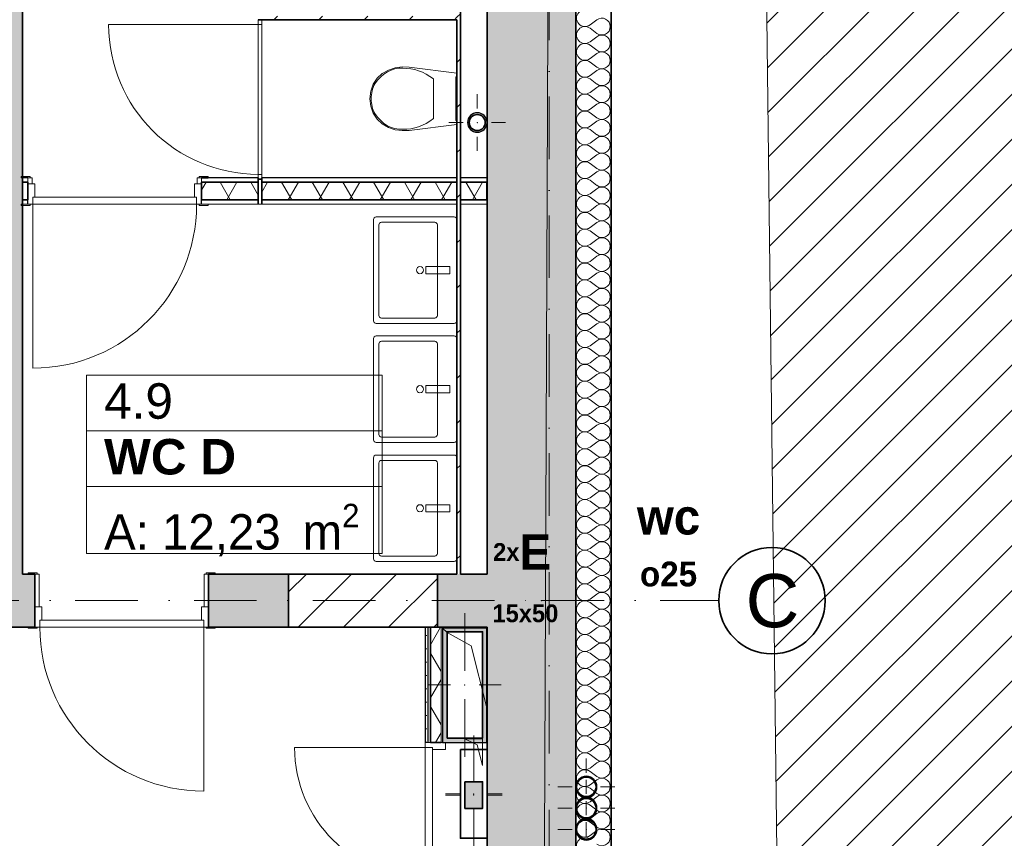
# Model space of a CAD drawing. Header units: millimetres. Extents: x -148444 to 51443, y -4810 to 453290.
# Tile 242 of 256: x 33792 to 39345, y 80517 to 85133. Entities that reach past the tile are written whole.
import ezdxf

# ---------------------------------------------------------------- set-up
doc = ezdxf.new("R2010")
doc.units = ezdxf.units.MM
doc.linetypes.add('Kropki i Kreski', pattern=[6.702778, 3.527778, -1.763889, 0, -1.411111])
for name, color, linetype in [('- A - ocieplenie', 8, 'Continuous'), ('- strefy pomieszczeń', 8, 'Continuous'), ('2D - Rysunki i Obrazki', 8, 'Continuous'), ('Drzwi Archicad', 8, 'Continuous'), ('Instalacje - Elektryczne', 1, 'Continuous'), ('Instalacje - Went_Klim', 8, 'Continuous'), ('Instalacje - Wod_Kan', 8, 'Continuous'), ('Konstrukcja - Siatka mod', 8, 'Continuous'), ('Konstrukcja - Stropy', 8, 'Continuous'), ('Konstrukcja - Ściany działowe', 8, 'Continuous'), ('Konstrukcja - Ściany nośne wew..P', 8, 'Continuous'), ('Konstrukcja - Ściany zewnętrzne', 8, 'Continuous'), ('PIONY INST', 8, 'Continuous'), ('Wnętrze - Wyposażenie', 8, 'Continuous'), ('z JAN', 8, 'Continuous')]:
    doc.layers.add(name, color=color, linetype=linetype)
doc.styles.add('STYL_AUTOMATYCZNY_1', font='arial.ttf')
doc.styles.add('STYL_AUTOMATYCZNY_11', font='txt')
doc.styles.add('STYL_AUTOMATYCZNY_2', font='arial.ttf')
doc.styles.add('STYL_AUTOMATYCZNY_6', font='txt')
pattern_1 = [(45, (-220940.59, 363284.62), (-127.27922, 127.27922), [])]
pattern_2 = [(60, (-220940.59, 363284.62), (-129.90381, 75), []), (120, (-220940.59, 363284.62), (129.90381, 75), [])]

# ---------------------------------------------------------------- blocks, each defined once
blk = doc.blocks.new('*X9')
at = {"layer": '- A - ocieplenie', "linetype": 'Continuous', "lineweight": 13, "ltscale": 100}
for p, q in [((49898.5, 112537.3), (49936.6, 112565.8)), ((49898.5, 112518.2), (49936.6, 112489.6)), ((49898.5, 112442), (49936.6, 112470.6)), ((49898.5, 112423), (49936.6, 112394.4)), ((49898.5, 112346.8), (49936.6, 112375.4)), ((49898.5, 112327.7), (49936.6, 112299.2)), ((49898.5, 112251.5), (49936.6, 112280.1)), ((49898.5, 112232.5), (49936.6, 112203.9)), ((49898.5, 112156.3), (49936.6, 112184.9)), ((49898.5, 112137.3), (49936.6, 112108.7)), ((49898.5, 112061.1), (49936.6, 112089.6)), ((49898.5, 112042), (49936.6, 112013.4)), ((49898.5, 111965.8), (49936.6, 111994.4)), ((49898.5, 111946.8), (49936.6, 111918.2)), ((49898.5, 111870.6), (49936.6, 111899.2)), ((49898.5, 111851.5), (49936.6, 111823)), ((49898.5, 111775.4), (49936.6, 111803.9)), ((49898.5, 111756.3), (49936.6, 111727.7)), ((49898.5, 111680.1), (49936.6, 111708.7)), ((49898.5, 111661.1), (49936.6, 111632.5)), ((49898.5, 111584.9), (49936.6, 111613.4)), ((49898.5, 111565.8), (49936.6, 111537.3)), ((49898.5, 111489.6), (49936.6, 111518.2)), ((49898.5, 111470.6), (49936.6, 111442)), ((49898.5, 111394.4), (49936.6, 111423)), ((49898.5, 111375.4), (49936.6, 111346.8)), ((49898.5, 111299.2), (49936.6, 111327.7)), ((49898.5, 111280.1), (49936.6, 111251.5)), ((49898.5, 111203.9), (49936.6, 111232.5)), ((49898.5, 111184.9), (49936.6, 111156.3)), ((49898.5, 111108.7), (49936.6, 111137.3)), ((49898.5, 111089.6), (49936.6, 111061.1)), ((49898.5, 111013.4), (49936.6, 111042)), ((49898.5, 110994.4), (49936.6, 110965.8)), ((49898.5, 110918.2), (49936.6, 110946.8)), ((49898.5, 110899.2), (49936.6, 110870.6)), ((49898.5, 110823), (49936.6, 110851.5)), ((49898.5, 110803.9), (49936.6, 110775.4)), ((49898.5, 110727.7), (49936.6, 110756.3)), ((49898.5, 110708.7), (49936.6, 110680.1)), ((49898.5, 110632.5), (49936.6, 110661.1)), ((49898.5, 110613.4), (49936.6, 110584.9)), ((49898.5, 110537.3), (49936.6, 110565.8)), ((49898.5, 110518.2), (49936.6, 110489.6)), ((49898.5, 110442), (49936.6, 110470.6)), ((49898.5, 110423), (49936.6, 110394.4)), ((49898.5, 110346.8), (49936.6, 110375.4)), ((49898.5, 110327.7), (49936.6, 110299.2)), ((49898.5, 110251.5), (49936.6, 110280.1)), ((49898.5, 110232.5), (49936.6, 110203.9)), ((49898.5, 110156.3), (49936.6, 110184.9)), ((49898.5, 110137.3), (49936.6, 110108.7)), ((49898.5, 110061.1), (49936.6, 110089.6)), ((49898.5, 110042), (49936.6, 110013.4)), ((49898.5, 109965.8), (49936.6, 109994.4)), ((49898.5, 109946.8), (49936.6, 109918.2)), ((49898.5, 109870.6), (49936.6, 109899.2)), ((49898.5, 109851.5), (49936.6, 109823)), ((49898.5, 109775.4), (49936.6, 109803.9)), ((49898.5, 109756.3), (49936.6, 109727.7)), ((49898.5, 109680.1), (49936.6, 109708.7)), ((49898.5, 109661.1), (49936.6, 109632.5)), ((49898.5, 109584.9), (49936.6, 109613.4)), ((49898.5, 109565.8), (49936.6, 109537.3)), ((49898.5, 109489.6), (49936.6, 109518.2)), ((49898.5, 109470.6), (49936.6, 109442)), ((49898.5, 109394.4), (49936.6, 109423)), ((49898.5, 109375.4), (49936.6, 109346.8)), ((49898.5, 109299.2), (49936.6, 109327.7)), ((49898.5, 109280.1), (49936.6, 109251.5)), ((49898.5, 109203.9), (49936.6, 109232.5)), ((49898.5, 109184.9), (49936.6, 109156.3)), ((49898.5, 109108.7), (49936.6, 109137.3)), ((49898.5, 109089.6), (49936.6, 109061.1)), ((49898.5, 109013.4), (49936.6, 109042)), ((49898.5, 108994.4), (49936.6, 108965.8)), ((49898.5, 108918.2), (49936.6, 108946.8)), ((49898.5, 108899.2), (49936.6, 108870.6)), ((49898.5, 108823), (49936.6, 108851.5)), ((49898.5, 108803.9), (49936.6, 108775.4)), ((49898.5, 108727.7), (49936.6, 108756.3)), ((49898.5, 108708.7), (49936.6, 108680.1)), ((49898.5, 108632.5), (49936.6, 108661.1)), ((49898.5, 108613.4), (49936.6, 108584.9)), ((49898.5, 108537.3), (49936.6, 108565.8)), ((49898.5, 108518.2), (49936.6, 108489.6)), ((49898.5, 108442), (49936.6, 108470.6)), ((49898.5, 108423), (49936.6, 108394.4)), ((49898.5, 108346.8), (49936.6, 108375.4)), ((49898.5, 108327.7), (49936.6, 108299.2)), ((49898.5, 108251.5), (49936.6, 108280.1)), ((49898.5, 108232.5), (49936.6, 108203.9)), ((49898.5, 108156.3), (49936.6, 108184.9)), ((49898.5, 108137.3), (49936.6, 108108.7)), ((49898.5, 108061.1), (49936.6, 108089.6)), ((49898.5, 108042), (49936.6, 108013.4)), ((49898.5, 107965.8), (49936.6, 107994.4))]:
    blk.add_line(p, q, dxfattribs=at)
for centre, start, end in [((49869.9, 112575.4), 53.1301, 306.8699), ((49965.2, 112527.7), 0, 126.8699), ((49869.9, 112480.1), 53.1301, 306.8699), ((49965.2, 112527.7), 233.1301, 0), ((49965.2, 112432.5), 0, 126.8699), ((49869.9, 112384.9), 53.1301, 306.8699), ((49965.2, 112432.5), 233.1301, 0), ((49869.9, 112289.6), 53.1301, 306.8699), ((49965.2, 112337.3), 0, 126.8699), ((49965.2, 112337.3), 233.1301, 0), ((49965.2, 112242), 0, 126.8699), ((49869.9, 112194.4), 53.1301, 306.8699), ((49965.2, 112242), 233.1301, 0), ((49965.2, 112146.8), 0, 126.8699), ((49869.9, 112099.2), 53.1301, 306.8699), ((49965.2, 112146.8), 233.1301, 0), ((49965.2, 112051.5), 0, 126.8699), ((49869.9, 112003.9), 53.1301, 306.8699), ((49965.2, 112051.5), 233.1301, 0), ((49965.2, 111956.3), 0, 126.8699), ((49869.9, 111908.7), 53.1301, 306.8699), ((49965.2, 111956.3), 233.1301, 0), ((49965.2, 111861.1), 0, 126.8699), ((49869.9, 111813.4), 53.1301, 306.8699), ((49965.2, 111861.1), 233.1301, 0), ((49965.2, 111765.8), 0, 126.8699), ((49869.9, 111718.2), 53.1301, 306.8699), ((49965.2, 111765.8), 233.1301, 0), ((49869.9, 111623), 53.1301, 306.8699), ((49965.2, 111670.6), 0, 126.8699), ((49965.2, 111670.6), 233.1301, 0), ((49965.2, 111575.4), 0, 126.8699), ((49869.9, 111527.7), 53.1301, 306.8699), ((49965.2, 111575.4), 233.1301, 0), ((49965.2, 111480.1), 0, 126.8699), ((49869.9, 111432.5), 53.1301, 306.8699), ((49965.2, 111480.1), 233.1301, 0), ((49965.2, 111384.9), 0, 126.8699), ((49869.9, 111337.3), 53.1301, 306.8699), ((49965.2, 111384.9), 233.1301, 0), ((49965.2, 111289.6), 0, 126.8699), ((49869.9, 111242), 53.1301, 306.8699), ((49965.2, 111289.6), 233.1301, 0), ((49965.2, 111194.4), 0, 126.8699), ((49869.9, 111146.8), 53.1301, 306.8699), ((49965.2, 111194.4), 233.1301, 0), ((49965.2, 111099.2), 0, 126.8699), ((49869.9, 111051.5), 53.1301, 306.8699), ((49965.2, 111099.2), 233.1301, 0), ((49869.9, 110956.3), 53.1301, 306.8699), ((49965.2, 111003.9), 0, 126.8699), ((49965.2, 111003.9), 233.1301, 0), ((49965.2, 110908.7), 0, 126.8699), ((49869.9, 110861.1), 53.1301, 306.8699), ((49965.2, 110908.7), 233.1301, 0), ((49965.2, 110813.4), 0, 126.8699), ((49869.9, 110765.8), 53.1301, 306.8699), ((49965.2, 110813.4), 233.1301, 0), ((49965.2, 110718.2), 0, 126.8699), ((49869.9, 110670.6), 53.1301, 306.8699), ((49965.2, 110718.2), 233.1301, 0), ((49869.9, 110575.4), 53.1301, 306.8699), ((49965.2, 110623), 0, 126.8699), ((49965.2, 110623), 233.1301, 0), ((49965.2, 110527.7), 0, 126.8699), ((49869.9, 110480.1), 53.1301, 306.8699), ((49965.2, 110527.7), 233.1301, 0), ((49965.2, 110432.5), 0, 126.8699), ((49869.9, 110384.9), 53.1301, 306.8699), ((49965.2, 110432.5), 233.1301, 0), ((49965.2, 110337.3), 0, 126.8699), ((49869.9, 110289.6), 53.1301, 306.8699), ((49965.2, 110337.3), 233.1301, 0), ((49965.2, 110242), 0, 126.8699), ((49869.9, 110194.4), 53.1301, 306.8699), ((49965.2, 110242), 233.1301, 0), ((49965.2, 110146.8), 0, 126.8699), ((49869.9, 110099.2), 53.1301, 306.8699), ((49965.2, 110146.8), 233.1301, 0), ((49965.2, 110051.5), 0, 126.8699), ((49869.9, 110003.9), 53.1301, 306.8699), ((49965.2, 110051.5), 233.1301, 0), ((49869.9, 109908.7), 53.1301, 306.8699), ((49965.2, 109956.3), 0, 126.8699), ((49965.2, 109956.3), 233.1301, 0), ((49965.2, 109861.1), 0, 126.8699), ((49869.9, 109813.4), 53.1301, 306.8699), ((49965.2, 109861.1), 233.1301, 0), ((49965.2, 109765.8), 0, 126.8699), ((49869.9, 109718.2), 53.1301, 306.8699), ((49965.2, 109765.8), 233.1301, 0), ((49965.2, 109670.6), 0, 126.8699), ((49869.9, 109623), 53.1301, 306.8699), ((49965.2, 109670.6), 233.1301, 0), ((49965.2, 109575.4), 0, 126.8699), ((49869.9, 109527.7), 53.1301, 306.8699), ((49965.2, 109575.4), 233.1301, 0), ((49965.2, 109480.1), 0, 126.8699), ((49869.9, 109432.5), 53.1301, 306.8699), ((49965.2, 109480.1), 233.1301, 0), ((49965.2, 109384.9), 0, 126.8699), ((49869.9, 109337.3), 53.1301, 306.8699), ((49965.2, 109384.9), 233.1301, 0), ((49869.9, 109242), 53.1301, 306.8699), ((49965.2, 109289.6), 0, 126.8699), ((49965.2, 109289.6), 233.1301, 0), ((49965.2, 109194.4), 0, 126.8699), ((49869.9, 109146.8), 53.1301, 306.8699), ((49965.2, 109194.4), 233.1301, 0), ((49965.2, 109099.2), 0, 126.8699), ((49869.9, 109051.5), 53.1301, 306.8699), ((49965.2, 109099.2), 233.1301, 0), ((49965.2, 109003.9), 0, 126.8699), ((49869.9, 108956.3), 53.1301, 306.8699), ((49965.2, 109003.9), 233.1301, 0), ((49965.2, 108908.7), 0, 126.8699), ((49869.9, 108861.1), 53.1301, 306.8699), ((49965.2, 108908.7), 233.1301, 0), ((49965.2, 108813.4), 0, 126.8699), ((49869.9, 108765.8), 53.1301, 306.8699), ((49965.2, 108813.4), 233.1301, 0), ((49965.2, 108718.2), 0, 126.8699), ((49869.9, 108670.6), 53.1301, 306.8699), ((49965.2, 108718.2), 233.1301, 0), ((49869.9, 108575.4), 53.1301, 306.8699), ((49965.2, 108623), 0, 126.8699), ((49965.2, 108623), 233.1301, 0), ((49965.2, 108527.7), 0, 126.8699), ((49869.9, 108480.1), 53.1301, 306.8699), ((49965.2, 108527.7), 233.1301, 0), ((49965.2, 108432.5), 0, 126.8699), ((49869.9, 108384.9), 53.1301, 306.8699), ((49965.2, 108432.5), 233.1301, 0), ((49965.2, 108337.3), 0, 126.8699), ((49869.9, 108289.6), 53.1301, 306.8699), ((49965.2, 108337.3), 233.1301, 0), ((49965.2, 108242), 0, 126.8699), ((49869.9, 108194.4), 53.1301, 306.8699), ((49965.2, 108242), 233.1301, 0), ((49965.2, 108146.8), 0, 126.8699), ((49869.9, 108099.2), 53.1301, 306.8699), ((49965.2, 108146.8), 233.1301, 0), ((49965.2, 108051.5), 0, 126.8699), ((49869.9, 108003.9), 53.1301, 306.8699), ((49965.2, 108051.5), 233.1301, 0), ((49869.9, 107908.7), 53.1301, 306.8699), ((49965.2, 107956.3), 0, 126.8699), ((49965.2, 107956.3), 233.1301, 0)]:
    blk.add_arc(centre, 47.6, start, end, dxfattribs=at)

msp = doc.modelspace()

# ---------------------------------------------------------------- hatches: boundary and pattern name
at = {"linetype": 'Continuous', "lineweight": 15}
h = msp.add_hatch(dxfattribs=at)
h.set_pattern_fill('Bloczki_ceramiczne_0006', color=8, style=0, pattern_type=2)
h.set_pattern_definition(pattern_1)
h.paths.add_polyline_path([(37946.8, 90161.9), (38137, 74173.6), (38277.9, 73976.5), (40899.9, 73970.5), (40899.9, 90145.6)])
at = {"layer": 'Instalacje - Went_Klim', "linetype": 'Continuous', "lineweight": 13}
h = msp.add_hatch(color=8, dxfattribs=at)
h.paths.add_polyline_path([(36928, 80806.9, 0.414214), (36988, 80746.9, 0.414214), (37048, 80806.9, 0.414214), (36988, 80866.9, 0.414214)])
h.paths.add_polyline_path([(36988, 80751.9, -1), (36988, 80861.9, -1)], flags=0)
h = msp.add_hatch(color=8, dxfattribs=at)
h.paths.add_polyline_path([(36928, 80686.9, 0.414214), (36988, 80626.9, 0.414214), (37048, 80686.9, 0.414214), (36988, 80746.9, 0.414214)])
h.paths.add_polyline_path([(36988, 80631.9, -1), (36988, 80741.9, -1)], flags=0)
h = msp.add_hatch(color=8, dxfattribs=at)
h.paths.add_polyline_path([(36928, 80566.9, 0.414214), (36988, 80506.9, 0.414214), (37048, 80566.9, 0.414214), (36988, 80626.9, 0.414214)])
h.paths.add_polyline_path([(36988, 80511.9, -1), (36988, 80621.9, -1)], flags=0)
at = {"layer": 'Instalacje - Wod_Kan', "linetype": 'Continuous', "lineweight": 13}
h = msp.add_hatch(color=8, dxfattribs=at)
h.paths.add_polyline_path([(36318, 84553, 0.414214), (36373, 84498, 0.414214), (36428, 84553, 0.414214), (36373, 84608, 0.414214)])
h.paths.add_polyline_path([(36373, 84508, -1), (36373, 84598, -1)], flags=0)
at = {"layer": 'Konstrukcja - Ściany działowe', "linetype": 'Continuous', "lineweight": 13}
h = msp.add_hatch(dxfattribs=at)
h.set_pattern_fill('Bloczki_ceramiczne_0006', color=8, style=0, pattern_type=2)
h.set_pattern_definition(pattern_1)
h.paths.add_polyline_path([(36258, 84241.9), (36278, 84241.9), (36278, 86956.9), (36258, 86956.9)])
h = msp.add_hatch(dxfattribs=at)
h.set_pattern_fill('Bloczki_ceramiczne_0006', color=8, style=0, pattern_type=2)
h.set_pattern_definition(pattern_1)
h.paths.add_polyline_path([(36258, 85152.9), (35158, 85152.9), (35158, 85132.9), (36258, 85132.9)])
h = msp.add_hatch(dxfattribs=at)
h.set_pattern_fill('Izolacja_miękka_0006', color=8, style=0, pattern_type=2)
h.set_pattern_definition(pattern_2)
h.paths.add_polyline_path([(34818.4, 84216.9), (34818.4, 84116.9), (35138, 84116.9), (35138, 84216.9)])
h = msp.add_hatch(dxfattribs=at)
h.set_pattern_fill('Izolacja_miękka_0006', color=8, style=0, pattern_type=2)
h.set_pattern_definition(pattern_2)
h.paths.add_polyline_path([(35158, 84116.9), (36258, 84116.9), (36258, 84216.9), (35158, 84216.9)])
h = msp.add_hatch(dxfattribs=at)
h.set_pattern_fill('Bloczki_ceramiczne_0006', color=8, style=0, pattern_type=2)
h.set_pattern_definition(pattern_1)
h.paths.add_polyline_path([(36258, 84116.9), (36278, 84116.9), (36278, 84216.9), (36258, 84216.9)])
h = msp.add_hatch(dxfattribs=at)
h.set_pattern_fill('Izolacja_miękka_0006', color=8, style=0, pattern_type=2)
h.set_pattern_definition(pattern_2)
h.paths.add_polyline_path([(36278, 84116.9), (36426.3, 84116.9), (36426.3, 84216.9), (36278, 84216.9)])
h = msp.add_hatch(dxfattribs=at)
h.set_pattern_fill('Bloczki_ceramiczne_0006', color=8, style=0, pattern_type=2)
h.set_pattern_definition(pattern_1)
h.paths.add_polyline_path([(36258, 82006.9), (36278, 82006.9), (36278, 84091.9), (36258, 84091.9)])
h = msp.add_hatch(dxfattribs=at)
h.set_pattern_fill('Gips_0006', color=8, style=0, pattern_type=2)
h.set_pattern_definition([(0, (-220940.59, 363284.615), (0, 75), [0, -75])])
h.paths.add_polyline_path([(36079.6, 81706.9), (36079.6, 81056.9), (36094.6, 81056.9), (36094.6, 81706.9)])
h = msp.add_hatch(dxfattribs=at)
h.set_pattern_fill('Izolacja_miękka_0006', color=8, style=0, pattern_type=2)
h.set_pattern_definition(pattern_2)
h.paths.add_polyline_path([(36169.6, 81706.9), (36109.6, 81706.9), (36109.6, 81056.9), (36169.6, 81056.9)])
at = {"layer": 'Konstrukcja - Ściany nośne wew..P', "linetype": 'Continuous', "lineweight": 13}
for points in [[(33508, 86956.9), (33508, 82006.9), (33808, 82006.9), (33808, 86956.9)], [(33318, 81706.9), (33878, 81706.9), (33878, 82006.9), (33318, 82006.9)], [(35308, 81706.9), (35308, 82006.9), (34858, 82006.9), (34858, 81706.9)], [(36428, 81706.9), (36428, 82006.9), (36148, 82006.9), (36148, 81706.9)]]:
    msp.add_hatch(color=8, dxfattribs=at).paths.add_polyline_path(points)
h = msp.add_hatch(dxfattribs=at)
h.set_pattern_fill('Bloczki_ceramiczne_0006', color=8, style=0, pattern_type=2)
h.set_pattern_definition(pattern_1)
h.paths.add_polyline_path([(35308, 82006.9), (35308, 81706.9), (36148, 81706.9), (36148, 82006.9)])
at = {"layer": 'Konstrukcja - Ściany zewnętrzne', "linetype": 'Continuous', "lineweight": 13}
msp.add_hatch(color=8, dxfattribs=at).paths.add_polyline_path([(36928, 74476.9), (36928, 87256.9), (36428, 87256.9), (36428, 74476.9)])
at = {"layer": 'PIONY INST', "linetype": 'Continuous', "lineweight": 13}
h = msp.add_hatch(color=8, dxfattribs=at)
h.paths.add_polyline_path([(36177.8, 81056.9), (36427.8, 81056.9), (36427.8, 81706.9), (36177.8, 81706.9)])
h.paths.add_polyline_path([(36202.8, 81081.9), (36202.8, 81681.9), (36402.8, 81681.9), (36402.8, 81081.9)], flags=0)
at = {"layer": 'PIONY INST', "linetype": 'Continuous', "lineweight": 25}
msp.add_hatch(color=8, dxfattribs=at).paths.add_polyline_path([(36303, 80835.5), (36303, 80685.5), (36403, 80685.5), (36403, 80835.5)])

# ---------------------------------------------------------------- linework, layer by layer
at = {"layer": '- A - ocieplenie', "color": 8, "linetype": 'Continuous', "lineweight": 35, "ltscale": 100, "flags": 128}
for points in [[(36928, 87256.9), (36928, 74476.9)], [(37128, 74676.9), (37128, 87256.9)]]:
    msp.add_lwpolyline(points, dxfattribs=at)
at = {"layer": '- strefy pomieszczeń', "color": 8, "linetype": 'Continuous', "lineweight": 13, "ltscale": 100}
for p, q in [((34168.3, 83128.5), (35837.4, 83128.5)), ((34168.3, 82814.2), (34168.3, 83128.5)), ((35837.4, 83128.5), (35837.4, 82814.2)), ((35837.4, 82814.2), (34168.3, 82814.2)), ((34168.3, 82814.2), (35837.4, 82814.2)), ((34168.3, 82499.9), (34168.3, 82814.2)), ((35837.4, 82814.2), (35837.4, 82499.9)), ((35837.4, 82499.9), (34168.3, 82499.9)), ((34168.3, 82499.9), (35837.4, 82499.9)), ((34168.3, 82123.5), (34168.3, 82499.9)), ((35837.4, 82499.9), (35837.4, 82123.5)), ((35837.4, 82123.5), (34168.3, 82123.5))]:
    msp.add_line(p, q, dxfattribs=at)
at = {"color": 8, "linetype": 'Continuous', "lineweight": 13, "ltscale": 100, "flags": 128}
msp.add_lwpolyline([(37946.8, 90161.9), (38137, 74173.6), (38277.9, 73976.5), (40899.9, 73970.5), (40899.9, 90145.6)], close=True, dxfattribs=at)
at = {"color": 8, "linetype": 'Continuous', "lineweight": 35, "ltscale": 100, "flags": 128}
for points in [[(34858, 81706.9), (34858, 82006.9)], [(36148, 82006.9), (35308, 82006.9)], [(35308, 81706.9), (36148, 81706.9)]]:
    msp.add_lwpolyline(points, dxfattribs=at)
at = {"layer": 'Drzwi Archicad', "color": 8, "linetype": 'Continuous', "lineweight": 13, "ltscale": 100}
for p, q in [((35158, 85132.9), (35138, 85132.9)), ((35138, 85132.9), (35138, 85104.9)), ((35158, 85092.9), (35158, 85132.9)), ((35138, 85104.9), (34294, 85104.9)), ((35138, 85104.9), (35158, 85104.9)), ((35138, 84260.9), (35138, 85104.9)), ((35138, 85104.9), (35158, 85104.9)), ((35158, 85104.9), (35158, 85092.9)), ((35158, 85104.9), (35158, 84260.9)), ((33801.4, 84241.9), (33801.4, 84247.9)), ((33801.4, 84247.9), (33851.4, 84247.9)), ((33851.4, 84241.9), (33801.4, 84241.9)), ((33838.4, 84206.9), (33838.4, 84241.9)), ((33838.4, 84241.9), (33863.4, 84241.9)), ((33838.4, 84216.9), (33838.4, 84241.9)), ((33838.4, 84216.9), (33838.4, 84241.9)), ((33851.4, 84247.9), (33851.4, 84241.9)), ((33863.4, 84241.9), (33863.4, 84206.9)), ((34793.4, 84206.9), (34793.4, 84241.9)), ((34793.4, 84241.9), (34818.4, 84241.9)), ((34805.4, 84247.9), (34855.4, 84247.9)), ((34805.4, 84241.9), (34805.4, 84247.9)), ((34855.4, 84241.9), (34805.4, 84241.9)), ((34818.4, 84241.9), (34818.4, 84206.9)), ((34818.4, 84216.9), (34818.4, 84241.9)), ((34818.4, 84216.9), (34818.4, 84241.9)), ((34855.4, 84247.9), (34855.4, 84241.9)), ((35158, 84260.9), (35138, 84260.9)), ((35138, 84260.9), (35138, 84232.9)), ((35158, 84260.9), (35138, 84260.9)), ((35158, 84272.9), (35158, 84260.9)), ((35158, 84232.9), (35158, 84272.9)), ((33863.4, 84206.9), (33838.4, 84206.9)), ((33838.4, 84206.9), (33838.4, 84091.9)), ((33878.4, 84206.9), (33838.4, 84206.9)), ((33878.4, 84131.9), (33878.4, 84206.9)), ((34778.4, 84206.9), (34778.4, 84131.9)), ((34818.4, 84206.9), (34778.4, 84206.9)), ((34818.4, 84206.9), (34793.4, 84206.9)), ((34818.4, 84091.9), (34818.4, 84206.9)), ((35138, 84232.9), (35158, 84232.9)), ((33866.4, 84091.9), (33866.4, 84131.9)), ((33866.4, 84131.9), (33878.4, 84131.9)), ((33866.4, 84091.9), (33866.4, 84131.9)), ((33866.4, 84131.9), (34790.4, 84131.9)), ((34778.4, 84131.9), (34790.4, 84131.9)), ((34790.4, 84131.9), (34790.4, 84091.9)), ((34790.4, 84131.9), (34790.4, 84091.9)), ((33801.4, 84085.9), (33801.4, 84091.9)), ((33801.4, 84091.9), (33851.4, 84091.9)), ((33838.4, 84091.9), (33801.4, 84091.9)), ((33838.4, 84091.9), (33801.4, 84091.9)), ((33851.4, 84085.9), (33801.4, 84085.9)), ((33838.4, 84091.9), (33866.4, 84091.9)), ((33851.4, 84091.9), (33851.4, 84085.9)), ((33866.4, 84091.9), (33866.4, 83167.9)), ((34790.4, 84091.9), (33866.4, 84091.9)), ((34790.4, 84091.9), (34818.4, 84091.9)), ((34805.4, 84091.9), (34855.4, 84091.9)), ((34805.4, 84085.9), (34805.4, 84091.9)), ((34855.4, 84085.9), (34805.4, 84085.9)), ((34818.4, 84091.9), (34855.4, 84091.9)), ((34818.4, 84091.9), (34855.4, 84091.9)), ((34855.4, 84091.9), (34855.4, 84085.9)), ((33891, 82012.9), (33841, 82012.9)), ((33841, 82012.9), (33841, 82006.9)), ((33841, 82006.9), (33891, 82006.9)), ((33903, 82006.9), (33878, 82006.9)), ((33878, 82006.9), (33878, 81821.9)), ((33891, 82006.9), (33891, 82012.9)), ((33903, 81821.9), (33903, 82006.9)), ((34858, 82006.9), (34833, 82006.9)), ((34833, 82006.9), (34833, 81821.9)), ((34895, 82012.9), (34845, 82012.9)), ((34845, 82012.9), (34845, 82006.9)), ((34845, 82006.9), (34895, 82006.9)), ((34858, 81821.9), (34858, 82006.9)), ((34895, 82006.9), (34895, 82012.9)), ((33878, 81821.9), (33903, 81821.9)), ((33878, 81706.9), (33878, 81821.9)), ((33878, 81821.9), (33918, 81821.9)), ((33918, 81821.9), (33918, 81746.9)), ((34818, 81746.9), (34818, 81821.9)), ((34818, 81821.9), (34858, 81821.9)), ((34833, 81821.9), (34858, 81821.9)), ((34858, 81821.9), (34858, 81706.9)), ((33918, 81746.9), (33906, 81746.9)), ((33906, 81746.9), (33906, 81706.9)), ((34830, 81746.9), (33906, 81746.9)), ((33906, 81746.9), (33906, 81706.9)), ((34830, 81746.9), (34818, 81746.9)), ((34830, 81706.9), (34830, 81746.9)), ((34830, 81706.9), (34830, 81746.9)), ((33891, 81706.9), (33841, 81706.9)), ((33841, 81706.9), (33841, 81700.9)), ((33841, 81700.9), (33891, 81700.9)), ((33906, 81706.9), (33878, 81706.9)), ((33891, 81700.9), (33891, 81706.9)), ((33906, 81706.9), (34830, 81706.9)), ((34830, 81706.9), (34830, 80782.9)), ((34858, 81706.9), (34830, 81706.9)), ((34895, 81706.9), (34845, 81706.9)), ((34845, 81706.9), (34845, 81700.9)), ((34845, 81700.9), (34895, 81700.9)), ((34895, 81700.9), (34895, 81706.9)), ((36079.6, 81028.9), (35342.6, 81028.9)), ((36079.6, 81028.9), (36079.6, 81056.9)), ((36079.6, 81056.9), (36194.6, 81056.9)), ((36079.6, 81056.9), (36094.6, 81056.9)), ((36079.6, 81056.9), (36094.6, 81056.9)), ((36119.6, 81028.9), (36079.6, 81028.9)), ((36079.6, 80291.9), (36079.6, 81028.9)), ((36079.6, 81028.9), (36119.6, 81028.9)), ((36094.6, 81056.9), (36109.6, 81056.9)), ((36094.6, 81056.9), (36109.6, 81056.9)), ((36119.6, 81016.9), (36119.6, 81028.9)), ((36119.6, 81028.9), (36119.6, 80291.9)), ((36194.6, 81056.9), (36194.6, 81016.9)), ((36194.6, 81016.9), (36119.6, 81016.9))]:
    msp.add_line(p, q, dxfattribs=at)
at = {"layer": 'Drzwi Archicad', "color": 8, "linetype": 'Continuous', "lineweight": 35, "ltscale": 100}
for p, q in [((35138, 85132.9), (35158, 85132.9)), ((35138, 85132.9), (35158, 85132.9)), ((33838.4, 84206.9), (33838.4, 84216.9)), ((33838.4, 84206.9), (33838.4, 84216.9)), ((33838.4, 84116.9), (33838.4, 84206.9)), ((33838.4, 84116.9), (33838.4, 84206.9)), ((34818.4, 84206.9), (34818.4, 84216.9)), ((34818.4, 84206.9), (34818.4, 84216.9)), ((34818.4, 84116.9), (34818.4, 84206.9)), ((34818.4, 84116.9), (34818.4, 84206.9)), ((35138, 84232.9), (35158, 84232.9)), ((35138, 84232.9), (35158, 84232.9)), ((33878, 82006.9), (33841, 82006.9)), ((33878, 82006.9), (33841, 82006.9)), ((33878, 81821.9), (33878, 82006.9)), ((33878, 81821.9), (33878, 82006.9)), ((34858, 81821.9), (34858, 82006.9)), ((34858, 81821.9), (34858, 82006.9)), ((34858, 82006.9), (34895, 82006.9)), ((34858, 82006.9), (34895, 82006.9)), ((33878, 81706.9), (33878, 81821.9)), ((33878, 81706.9), (33878, 81821.9)), ((34858, 81706.9), (34858, 81821.9)), ((34858, 81706.9), (34858, 81821.9)), ((33878, 81706.9), (33841, 81706.9)), ((33878, 81706.9), (33841, 81706.9)), ((34858, 81706.9), (34895, 81706.9)), ((34858, 81706.9), (34895, 81706.9)), ((36109.6, 81056.9), (36169.6, 81056.9)), ((36109.6, 81056.9), (36169.6, 81056.9))]:
    msp.add_line(p, q, dxfattribs=at)
at = {"layer": 'Drzwi Archicad', "color": 8, "linetype": 'Continuous', "lineweight": 25, "ltscale": 100}
for p, q in [((33838.4, 84241.9), (33801.4, 84241.9)), ((33838.4, 84241.9), (33801.4, 84241.9)), ((34818.4, 84241.9), (34855.4, 84241.9)), ((34818.4, 84241.9), (34855.4, 84241.9)), ((33838.4, 84091.9), (33838.4, 84116.9)), ((33838.4, 84091.9), (33838.4, 84116.9)), ((34818.4, 84091.9), (34818.4, 84116.9)), ((34818.4, 84091.9), (34818.4, 84116.9))]:
    msp.add_line(p, q, dxfattribs=at)
at = {"layer": 'Drzwi Archicad', "color": 8, "linetype": 'Continuous', "lineweight": 13, "ltscale": 100}
for centre, radius, start, end in [((35138, 85104.9), 844, 180, 270), ((33866.4, 84091.9), 924, 270, 0), ((34830, 81706.9), 924, 180, 270), ((36079.6, 81028.9), 737, 180, 270)]:
    msp.add_arc(centre, radius, start, end, dxfattribs=at)
at = {"layer": 'Instalacje - Elektryczne', "color": 8, "linetype": 'Continuous', "lineweight": 0, "ltscale": 100}
for p, q in [((36353, 80846.9), (36353, 81096.9)), ((36273, 80766.9), (36193, 80766.9)), ((36433, 80766.9), (36513, 80766.9)), ((36353, 80686.9), (36353, 80436.9))]:
    msp.add_line(p, q, dxfattribs=at)
at = {"layer": 'Instalacje - Elektryczne', "linetype": 'Continuous', "lineweight": 0, "ltscale": 100}
for p, q in [((36353, 80846.9), (36353, 81096.9)), ((36273, 80766.9), (36193, 80766.9)), ((36433, 80766.9), (36513, 80766.9)), ((36353, 80686.9), (36353, 80436.9))]:
    msp.add_line(p, q, dxfattribs=at)
at = {"layer": 'Instalacje - Elektryczne', "color": 8, "linetype": 'Continuous', "lineweight": 35, "ltscale": 100, "flags": 128}
msp.add_lwpolyline([(36278, 81016.9), (36278, 80516.9), (36428, 80516.9), (36428, 81016.9)], close=True, dxfattribs=at)
at = {"layer": 'Instalacje - Elektryczne', "linetype": 'Continuous', "lineweight": 35, "ltscale": 100, "flags": 128}
msp.add_lwpolyline([(36278, 81016.9), (36278, 80516.9), (36428, 80516.9), (36428, 81016.9)], close=True, dxfattribs=at)
at = {"layer": 'Instalacje - Elektryczne', "color": 8, "linetype": 'Continuous', "lineweight": 0, "ltscale": 100}
msp.add_point((36353, 80766.9), dxfattribs=at)
at = {"layer": 'Instalacje - Elektryczne', "linetype": 'Continuous', "lineweight": 0, "ltscale": 100}
msp.add_point((36353, 80766.9), dxfattribs=at)
at = {"layer": 'Instalacje - Went_Klim', "color": 8, "linetype": 'Continuous', "lineweight": 0, "ltscale": 100}
for p, q in [((36988, 80886.9), (36988, 80966.9)), ((36908, 80806.9), (36828, 80806.9)), ((36988, 80766.9), (36988, 80846.9)), ((37068, 80806.9), (37148, 80806.9)), ((36908, 80686.9), (36828, 80686.9)), ((36988, 80646.9), (36988, 80726.9)), ((36988, 80726.9), (36988, 80646.9)), ((37068, 80686.9), (37148, 80686.9)), ((36988, 80526.9), (36988, 80606.9)), ((36988, 80606.9), (36988, 80526.9)), ((36908, 80566.9), (36828, 80566.9)), ((37068, 80566.9), (37148, 80566.9))]:
    msp.add_line(p, q, dxfattribs=at)
at = {"layer": 'Instalacje - Went_Klim', "color": 8, "linetype": 'Continuous', "lineweight": 25, "ltscale": 100, "flags": 128}
for points in [[(36928, 80806.9, 0.414214), (36988, 80746.9, 0.414214), (37048, 80806.9, 0.414214), (36988, 80866.9, 0.414214)], [(36928, 80686.9, 0.414214), (36988, 80626.9, 0.414214), (37048, 80686.9, 0.414214), (36988, 80746.9, 0.414214)], [(36928, 80566.9, 0.414214), (36988, 80506.9, 0.414214), (37048, 80566.9, 0.414214), (36988, 80626.9, 0.414214)]]:
    msp.add_lwpolyline(points, format="xyb", close=True, dxfattribs=at)
at = {"layer": 'Instalacje - Went_Klim', "color": 8, "linetype": 'Continuous', "lineweight": 35, "ltscale": 100, "flags": 128}
for points in [[(36988, 80751.9, -1), (36988, 80861.9, -1)], [(36988, 80631.9, -1), (36988, 80741.9, -1)], [(36988, 80511.9, -1), (36988, 80621.9, -1)]]:
    msp.add_lwpolyline(points, format="xyb", close=True, dxfattribs=at)
at = {"layer": 'Instalacje - Went_Klim', "color": 8, "linetype": 'Continuous', "lineweight": 0, "ltscale": 100}
for p in [(36988, 80806.9), (36988, 80686.9), (36988, 80566.9)]:
    msp.add_point(p, dxfattribs=at)
at = {"layer": 'Instalacje - Wod_Kan', "color": 8, "linetype": 'Continuous', "lineweight": 0, "ltscale": 100}
for p, q in [((36373, 84633), (36373, 84713)), ((36293, 84553), (36213, 84553)), ((36453, 84553), (36533, 84553)), ((36373, 84473), (36373, 84393))]:
    msp.add_line(p, q, dxfattribs=at)
at = {"layer": 'Instalacje - Wod_Kan', "color": 8, "linetype": 'Continuous', "lineweight": 25, "ltscale": 100, "flags": 128}
msp.add_lwpolyline([(36318, 84553, 0.414214), (36373, 84498, 0.414214), (36428, 84553, 0.414214), (36373, 84608, 0.414214)], format="xyb", close=True, dxfattribs=at)
at = {"layer": 'Instalacje - Wod_Kan', "color": 8, "linetype": 'Continuous', "lineweight": 35, "ltscale": 100, "flags": 128}
msp.add_lwpolyline([(36373, 84508, -1), (36373, 84598, -1)], format="xyb", close=True, dxfattribs=at)
at = {"layer": 'Instalacje - Wod_Kan', "color": 8, "linetype": 'Continuous', "lineweight": 0, "ltscale": 100}
msp.add_point((36373, 84553), dxfattribs=at)
at = {"layer": 'Konstrukcja - Siatka mod', "color": 8, "linetype": 'Kropki i Kreski', "lineweight": 13, "ltscale": 100}
for p, q in [((36778, 90062.8), (36778, 73098)), ((7290.5, 81856.9), (36735, 81856.9)), ((36735, 81856.9), (37735, 81856.9))]:
    msp.add_line(p, q, dxfattribs=at)
at = {"layer": 'Konstrukcja - Siatka mod', "color": 8, "linetype": 'Continuous', "lineweight": 35, "ltscale": 100}
msp.add_circle((38035, 81856.9), 300, dxfattribs=at)
at = {"layer": 'Konstrukcja - Siatka mod', "color": 8, "linetype": 'Kropki i Kreski', "lineweight": 13, "ltscale": 100}
msp.add_point((36735, 81856.9), dxfattribs=at)
msp.add_point((36735, 81856.9), dxfattribs=at)
at = {"layer": 'Konstrukcja - Stropy', "color": 8, "linetype": 'Continuous', "lineweight": 13, "ltscale": 100, "flags": 128}
msp.add_lwpolyline([(21408, 79526.9), (24708, 79526.9), (24708, 74502.9), (36728, 74476.9), (36778, 86956.9), (9738, 86956.9), (9738, 74326.9), (21408, 74326.9)], close=True, dxfattribs=at)
at = {"layer": 'Konstrukcja - Ściany działowe', "color": 8, "linetype": 'Continuous', "lineweight": 35, "ltscale": 100}
for p, q in [((35138, 85132.9), (35158, 85132.9)), ((35138, 84241.9), (35138, 84216.9)), ((35138, 84241.9), (35138, 84216.9)), ((35158, 84216.9), (35158, 84241.9)), ((35158, 84216.9), (35158, 84241.9)), ((36258, 84241.9), (36258, 84216.9)), ((36258, 84241.9), (36258, 84216.9)), ((36278, 84216.9), (36278, 84241.9)), ((36278, 84216.9), (36278, 84241.9)), ((33838.4, 84216.9), (33807.4, 84216.9)), ((33838.4, 84206.9), (33838.4, 84216.9)), ((33838.4, 84116.9), (33838.4, 84206.9)), ((35138, 84216.9), (34818.4, 84216.9)), ((34818.4, 84206.9), (34818.4, 84216.9)), ((34818.4, 84116.9), (34818.4, 84206.9)), ((35138, 84232.9), (35158, 84232.9)), ((35138, 84216.9), (35138, 84116.9)), ((35138, 84216.9), (35138, 84116.9)), ((36258, 84216.9), (35158, 84216.9)), ((35158, 84116.9), (35158, 84216.9)), ((35158, 84116.9), (35158, 84216.9)), ((36258, 84216.9), (36258, 84116.9)), ((36258, 84216.9), (36258, 84116.9)), ((36278, 84116.9), (36278, 84216.9)), ((36426.3, 84216.9), (36278, 84216.9)), ((36278, 84116.9), (36278, 84216.9)), ((33807.4, 84116.9), (33838.4, 84116.9)), ((34818.4, 84116.9), (35138, 84116.9)), ((35138, 84116.9), (35138, 84091.9)), ((35138, 84116.9), (35138, 84091.9)), ((35158, 84091.9), (35158, 84116.9)), ((35158, 84116.9), (36258, 84116.9)), ((35158, 84091.9), (35158, 84116.9)), ((36258, 84116.9), (36258, 84091.9)), ((36258, 84116.9), (36258, 84091.9)), ((36278, 84091.9), (36278, 84116.9)), ((36278, 84091.9), (36278, 84116.9)), ((36278, 84116.9), (36426.3, 84116.9)), ((36109.6, 81706.9), (36109.6, 81056.9)), ((36109.6, 81056.9), (36169.6, 81056.9))]:
    msp.add_line(p, q, dxfattribs=at)
at = {"layer": 'Konstrukcja - Ściany działowe', "color": 8, "linetype": 'Continuous', "lineweight": 25, "ltscale": 100}
for p, q in [((33838.4, 84241.9), (33801.4, 84241.9)), ((34818.4, 84241.9), (34855.4, 84241.9)), ((33838.4, 84091.9), (33838.4, 84116.9)), ((34818.4, 84091.9), (34818.4, 84116.9)), ((36094.6, 81706.9), (36094.6, 81056.9))]:
    msp.add_line(p, q, dxfattribs=at)
at = {"layer": 'Konstrukcja - Ściany działowe', "color": 8, "linetype": 'Continuous', "lineweight": 13, "ltscale": 100}
for p, q in [((33838.4, 84216.9), (33838.4, 84241.9)), ((34818.4, 84216.9), (34818.4, 84241.9)), ((33838.4, 84091.9), (33801.4, 84091.9)), ((34818.4, 84091.9), (34855.4, 84091.9)), ((35138, 84091.9), (35158, 84091.9)), ((36079.6, 81056.9), (36094.6, 81056.9)), ((36094.6, 81056.9), (36109.6, 81056.9))]:
    msp.add_line(p, q, dxfattribs=at)
at = {"layer": 'Konstrukcja - Ściany działowe', "color": 8, "linetype": 'Continuous', "lineweight": 35, "ltscale": 100, "flags": 128}
for points in [[(36278, 84241.9), (36278, 86956.9)], [(35158, 85132.9), (36258, 85132.9)], [(36258, 85132.9), (36258, 84241.9)], [(33807.4, 84216.9), (33807.4, 84116.9)], [(36426.3, 84216.9), (36426.3, 84116.9)], [(36258, 84091.9), (36258, 82006.9)], [(36278, 82006.9), (36278, 84091.9)], [(36109.6, 81706.9), (36169.6, 81706.9)]]:
    msp.add_lwpolyline(points, dxfattribs=at)
at = {"layer": 'Konstrukcja - Ściany działowe', "color": 8, "linetype": 'Continuous', "lineweight": 25, "ltscale": 100, "flags": 128}
for points in [[(33838.4, 84241.9), (33807.4, 84241.9)], [(35138, 84241.9), (34818.4, 84241.9)], [(36258, 84241.9), (35158, 84241.9)], [(36426.3, 84241.9), (36278, 84241.9)], [(33807.4, 84116.9), (33807.4, 84091.9)], [(36426.3, 84116.9), (36426.3, 84091.9)], [(36079.6, 81706.9), (36079.6, 81056.9)]]:
    msp.add_lwpolyline(points, dxfattribs=at)
at = {"layer": 'Konstrukcja - Ściany działowe', "color": 8, "linetype": 'Continuous', "lineweight": 13, "ltscale": 100, "flags": 128}
for points in [[(33807.4, 84241.9), (33807.4, 84216.9)], [(36426.3, 84241.9), (36426.3, 84216.9)], [(33807.4, 84091.9), (33838.4, 84091.9)], [(34818.4, 84091.9), (36258, 84091.9)], [(36278, 84091.9), (36426.3, 84091.9)], [(36079.6, 81706.9), (36094.6, 81706.9)], [(36094.6, 81706.9), (36109.6, 81706.9)], [(36169.6, 81056.9), (36169.6, 81706.9)]]:
    msp.add_lwpolyline(points, dxfattribs=at)
at = {"layer": 'Konstrukcja - Ściany nośne wew..P', "color": 8, "linetype": 'Continuous', "lineweight": 35, "ltscale": 100}
for p, q in [((33878, 82006.9), (33841, 82006.9)), ((33878, 81821.9), (33878, 82006.9)), ((34858, 82006.9), (34895, 82006.9)), ((35308, 82006.9), (35308, 81706.9)), ((36148, 82006.9), (36148, 81706.9)), ((33878, 81706.9), (33878, 81821.9)), ((33878, 81706.9), (33841, 81706.9)), ((34858, 81706.9), (34895, 81706.9))]:
    msp.add_line(p, q, dxfattribs=at)
at = {"layer": 'Konstrukcja - Ściany nośne wew..P', "color": 8, "linetype": 'Continuous', "lineweight": 35, "ltscale": 100, "flags": 128}
for points in [[(33808, 82006.9), (33808, 86956.9)], [(33878, 82006.9), (33808, 82006.9)], [(35308, 82006.9), (34858, 82006.9)], [(36258, 82006.9), (36148, 82006.9)], [(36428, 82006.9), (36278, 82006.9)], [(33318, 81706.9), (33878, 81706.9)], [(34858, 81706.9), (35308, 81706.9)], [(36148, 81706.9), (36428, 81706.9)]]:
    msp.add_lwpolyline(points, dxfattribs=at)
at = {"layer": 'Konstrukcja - Ściany zewnętrzne', "color": 8, "linetype": 'Continuous', "lineweight": 35, "ltscale": 100, "flags": 128}
for points in [[(36928, 74176.9), (36928, 87256.9)], [(36428, 86956.9), (36428, 82006.9)], [(36428, 81706.9), (36428, 79526.9)]]:
    msp.add_lwpolyline(points, dxfattribs=at)
at = {"layer": 'PIONY INST', "color": 8, "linetype": 'Continuous', "lineweight": 0, "ltscale": 100}
for p, q in [((36302.8, 81461.9), (36302.8, 81786.9)), ((36222.8, 81381.9), (36097.8, 81381.9)), ((36382.8, 81381.9), (36507.8, 81381.9)), ((36302.8, 81301.9), (36302.8, 80976.9)), ((36353, 80840.5), (36353, 80920.5)), ((36273, 80760.5), (36193, 80760.5)), ((36433, 80760.5), (36513, 80760.5)), ((36353, 80680.5), (36353, 80600.5))]:
    msp.add_line(p, q, dxfattribs=at)
at = {"layer": 'PIONY INST', "color": 8, "linetype": 'Continuous', "lineweight": 25, "ltscale": 100, "flags": 128}
msp.add_lwpolyline([(36177.8, 81706.9), (36177.8, 81056.9), (36427.8, 81056.9), (36427.8, 81706.9)], dxfattribs=at)
at = {"layer": 'PIONY INST', "color": 8, "linetype": 'Continuous', "lineweight": 35, "ltscale": 100, "flags": 128}
for points in [[(36202.8, 81081.9), (36202.8, 81681.9), (36402.8, 81681.9), (36402.8, 81081.9)], [(36303, 80835.5), (36303, 80685.5), (36403, 80685.5), (36403, 80835.5)]]:
    msp.add_lwpolyline(points, close=True, dxfattribs=at)
at = {"layer": 'PIONY INST', "color": 8, "linetype": 'Continuous', "lineweight": 0, "ltscale": 100}
for p in [(36302.8, 81381.9), (36353, 80760.5)]:
    msp.add_point(p, dxfattribs=at)
at = {"layer": 'Wnętrze - Wyposażenie', "color": 8, "linetype": 'Continuous', "lineweight": 13, "ltscale": 100}
for p, q in [((36125.5, 84799.2), (36125.5, 84687.1)), ((36125.5, 84687.1), (36125.5, 84575)), ((35818, 83975.6), (35818, 83465.6)), ((36133, 83990.6), (35833, 83990.6)), ((36148, 83465.6), (36148, 83975.6)), ((35833, 83450.6), (36133, 83450.6)), ((35818, 83304.4), (35818, 82794.4)), ((36133, 83319.4), (35833, 83319.4)), ((36148, 82794.4), (36148, 83304.4)), ((35833, 82779.4), (36133, 82779.4)), ((35818, 82633.1), (35818, 82123.1)), ((36133, 82648.1), (35833, 82648.1)), ((36148, 82123.1), (36148, 82633.1)), ((35833, 82108.1), (36133, 82108.1))]:
    msp.add_line(p, q, dxfattribs=at)
at = {"layer": 'Wnętrze - Wyposażenie', "color": 8, "linetype": 'Continuous', "lineweight": 13, "ltscale": 100, "flags": 128}
for points in [[(35910.8, 84512.8), (35872.8, 84525.6), (35836.8, 84545.2), (35808.3, 84571.5), (35786.5, 84605.5), (35772.8, 84644.9), (35768, 84687.1), (35772.8, 84729.3), (35786.5, 84768.7), (35808.3, 84802.7), (35836.8, 84829), (35872.8, 84848.6), (35910.8, 84861.4), (35950.2, 84867), (35989.7, 84865.4), (36258, 84832.1), (36258, 84542.1), (35989.7, 84508.8), (35950.2, 84507.2)], [(36258, 84810.1), (36258, 84564.1), (36253, 84564.1), (36253, 84810.1)], [(36083, 83700.6), (36083, 83740.6), (36218, 83740.6), (36218, 83700.6)], [(36083, 83029.4), (36083, 83069.4), (36218, 83069.4), (36218, 83029.4)], [(36083, 82358.1), (36083, 82398.1), (36218, 82398.1), (36218, 82358.1)]]:
    msp.add_lwpolyline(points, close=True, dxfattribs=at)
for points in [[(36258, 83435.6), (36258, 84005.6, 0.414214), (36243, 84020.6), (35803, 84020.6, 0.414214), (35788, 84005.6), (35788, 83435.6, 0.414214), (35803, 83420.6), (36243, 83420.6, 0.414214)], [(36258, 82764.4), (36258, 83334.4, 0.414214), (36243, 83349.4), (35803, 83349.4, 0.414214), (35788, 83334.4), (35788, 82764.4, 0.414214), (35803, 82749.4), (36243, 82749.4, 0.414214)], [(36258, 82093.1), (36258, 82663.1, 0.414214), (36243, 82678.1), (35803, 82678.1, 0.414214), (35788, 82663.1), (35788, 82093.1, 0.414214), (35803, 82078.1), (36243, 82078.1, 0.414214)]]:
    msp.add_lwpolyline(points, format="xyb", close=True, dxfattribs=at)
at = {"layer": 'Wnętrze - Wyposażenie', "color": 8, "linetype": 'Continuous', "lineweight": 13, "ltscale": 100}
for centre in [(36049.8, 83720.6), (36049.8, 83049.4), (36049.8, 82378.1)]:
    msp.add_circle(centre, 20, dxfattribs=at)
for centre, start, end in [((35833, 83975.6), 90.0009, 180.0009), ((36133, 83975.6), 0.0009, 90.0009), ((35833, 83465.6), 180.0009, 270.0009), ((36133, 83465.6), 270.0009, 0.0009), ((35833, 83304.4), 90.0009, 180.0009), ((36133, 83304.4), 0.0009, 90.0009), ((35833, 82794.4), 180.0009, 270.0009), ((36133, 82794.4), 270.0009, 0.0009), ((35833, 82633.1), 90.0009, 180.0009), ((36133, 82633.1), 0.0009, 90.0009), ((35833, 82123.1), 180.0009, 270.0009), ((36133, 82123.1), 270.0009, 0.0009)]:
    msp.add_arc(centre, 15, start, end, dxfattribs=at)
for centre, major_axis, start_param, end_param in [((35942.3, 84595.1), (0, 264.2), 6.227458, 7.128046), ((35961, 84421.6), (0, 437.4), 5.753783, 6.306803), ((35880.7, 84686.3), (0, 142.5), 0.938292, 1.564935), ((35880.7, 84687.9), (0, 142.5), 1.576657, 2.203301), ((35942.3, 84779.1), (0, 264.2), 2.296735, 3.197324), ((35961, 84952.6), (0, 437.4), 3.117977, 3.670997)]:
    msp.add_ellipse(centre, major_axis=major_axis, ratio=0.744822, start_param=start_param, end_param=end_param, dxfattribs=at)
at = {"layer": 'z JAN', "color": 8, "linetype": 'Continuous', "lineweight": 13, "ltscale": 100, "flags": 128}
for points in [[(36202.8, 81676.9), (36337.8, 81601.4), (36427.8, 81251.9), (36427.8, 81701.9), (36177.8, 81701.9)], [(36403, 81076.9), (36303, 81076.9), (36373, 81043.4), (36403, 80926.9)]]:
    msp.add_lwpolyline(points, close=True, dxfattribs=at)

# ---------------------------------------------------------------- block references
at = {"color": 8, "linetype": 'Continuous', "lineweight": 20, "ltscale": 100}
msp.add_blockref('*X9', (-12889.6, -27433.6), dxfattribs=at)

# ---------------------------------------------------------------- texts
at = {"layer": '- strefy pomieszczeń', "color": 8, "linetype": 'Continuous', "lineweight": 13, "char_height": 200, "attachment_point": 1}
for s, insert, style in [('\\A1;{\\pql;\\pt0,100;\\fArial|b0|i0|c238|p0;\\W1.000000;4.9\\fArial|b0|i0|c238|p0;\\W1.000000;\\A1{\\H.66x;\\S^  ;}\\fArial|b0|i0|c238|p0;\\W1.000000;\\fArial|b0|i0|c238|p0;\\W1.000000;\\A1{\\H.66x;\\S^  ;}}', (34268.3, 83082.8), 'STYL_AUTOMATYCZNY_1'), ('\\A1;{\\pql;\\pt0,100;\\fArial|b1|i0|c238|p0;\\W1.000000;WC D\\fArial|b1|i0|c238|p0;\\W1.000000;\\A1{\\H.66x;\\S^  ;}\\fArial|b1|i0|c238|p0;\\W1.000000;\\fArial|b1|i0|c238|p0;\\W1.000000;\\A1{\\H.66x;\\S^  ;}}', (34268.3, 82768.5), 'STYL_AUTOMATYCZNY_2'), ('\\A1;{\\pql;\\pt0,500;\\fGeneva CE|b0|i0|c0|p0;\\W1.000000;A: 12,23\\fGeneva CE|b0|i0|c0|p0;\\W1.000000;\\A1{\\H.66x;\\S^  ;}\\fGeneva CE|b0|i0|c0|p0;\\W1.000000; m\\fGeneva CE|b0|i0|c0|p0;\\W1.000000;\\A1{\\H.66x;\\S2^  ;}}', (34268.3, 82403), 'STYL_AUTOMATYCZNY_6')]:
    msp.add_mtext(s, dxfattribs=dict(at, insert=insert, style=style))
at = {"layer": '2D - Rysunki i Obrazki', "color": 8, "linetype": 'Continuous', "lineweight": 35, "attachment_point": 8, "style": 'STYL_AUTOMATYCZNY_11'}
for s, insert, char_height, line_spacing_factor in [('\\A1;{\\pqc;\\fF1|b1|i0|c0|p0;\\W1.000000;w\\fF1|b1|i0|c0|p0;\\W1.000000;c\\P\\pqc;\\fF1|b1|i0|c0|p0;\\H0.700000x;\\W1.000000;o25}', (37451.8, 81935.3), 200, 1.057397), ('\\A1;{\\pqc;\\fF1|b1|i0|c0|p0;\\W1.000000;2x\\fF1|b1|i0|c0|p0;\\H2.000000x;\\W1.000000;E\\P\\pqc;\\fF1|b1|i0|c0|p0;\\H0.500000x;\\W1.000000; 15x50}', (36625.8, 81734), 100, 1.187899)]:
    msp.add_mtext(s, dxfattribs=dict(at, insert=insert, char_height=char_height, line_spacing_factor=line_spacing_factor))
at = {"layer": 'Konstrukcja - Siatka mod', "color": 8, "linetype": 'Continuous', "lineweight": 13, "insert": (37886.5, 82006.9), "char_height": 300, "attachment_point": 1, "style": 'STYL_AUTOMATYCZNY_1'}
msp.add_mtext('\\A1;{\\pql;\\pt0;\\fArial|b0|i0|c238|p0;\\W1.000000;C}', dxfattribs=at)

doc.saveas('drawing.dxf')
